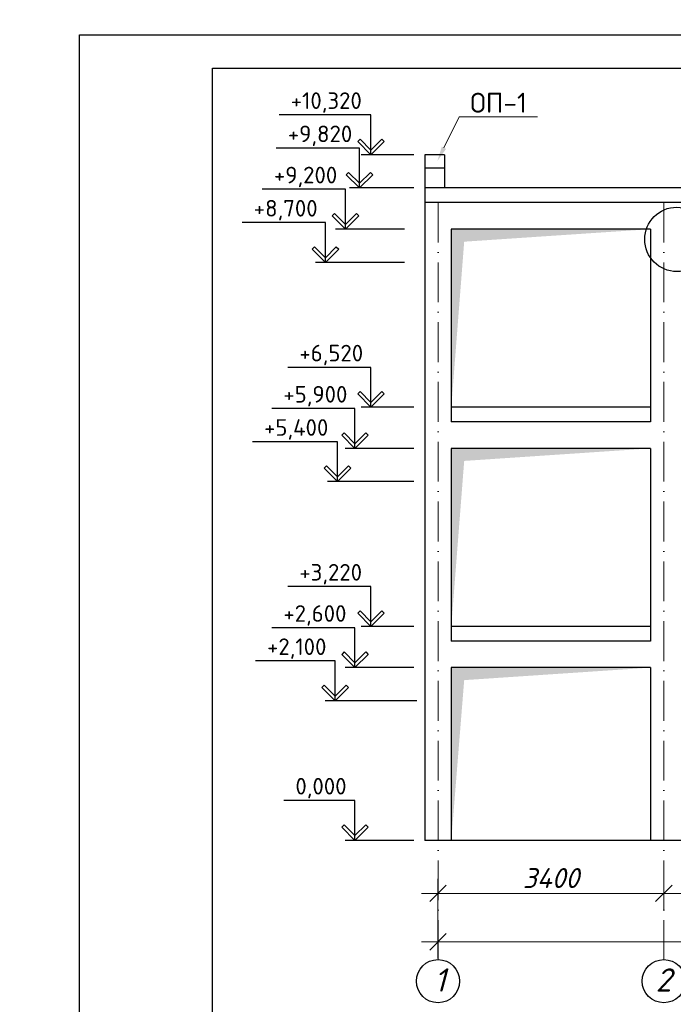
# Model space of a CAD drawing. Header units: millimetres. Extents: x 363306 to 7757304, y 1022887 to 1207196.
# Tile 239 of 256: x 1144804 to 1154647, y 1074085 to 1088906. Entities that reach past the tile are written whole.
import ezdxf
from ezdxf import colors
from ezdxf.entities.mleader import LeaderData, LeaderLine
from ezdxf.math import Vec2, Vec3

# ---------------------------------------------------------------- set-up
doc = ezdxf.new("R2010")
doc.units = ezdxf.units.MM
doc.linetypes.add('ACAD_ISO10W100', pattern=[18, 12, -3, 0, -3])
doc.layers.add('0 @ 100', color=7, linetype='Continuous')
doc.layers.add('O3SAD', color=1, linetype='Continuous')
doc.layers.add('PLAN', color=250, linetype='Continuous', lineweight=25)
doc.styles.add('Arial', font='arial.ttf')
doc.styles.add('iso', font='isocpeur.TTF')
doc.styles.get("Standard").update_dxf_attribs({"font": 'isocpeui.ttf'})
doc.styles.add('ГОСТ 2.304', font='isocpeui.ttf')
doc.dimstyles.new('12121212', dxfattribs={"dimtxt": 200, "dimasz": 200, "dimexe": 200, "dimexo": 100, "dimgap": 100, "dimtad": 1, "dimdec": 0, "dimzin": 0, "dimdsep": 46, "dimtxsty": 'Standard', "dimblk": 'OBLIQUE', "dimcen": 200, "dimdle": 200, "dimclrd": 5, "dimclre": 5, "dimclrt": 5, "dimadec": 0, "dimazin": 0, "dimtfac": 1, "dimtdec": 0, "dimtofl": 0, "dimtmove": 1, "dimatfit": 3, "dimldrblk": 'OBLIQUE', "dimfxl": 0, "dimtolj": 1, "dimtzin": 0, "dimlwd": 9, "dimlwe": 9, "dimarcsym": 0})

# ---------------------------------------------------------------- blocks, each defined once
blk = doc.blocks.new('_Oblique')
at = {"color": 0, "linetype": 'ByBlock', "lineweight": -2}
blk.add_line((-0.5, -0.5), (0.5, 0.5), dxfattribs=at)
blk = doc.blocks.new('*D816')
at = {"color": 5, "lineweight": 9, "transparency": 16777216}
for p, q in [((1151103, 1075973), (1151103, 1075505)), ((1154503, 1075973), (1154503, 1075505)), ((1150853, 1075755), (1154753, 1075755))]:
    blk.add_line(p, q, dxfattribs=at)
at = {"layer": 'Defpoints', "color": 0, "lineweight": 25, "transparency": 16777216}
for p in [(1151103, 1076073), (1154503, 1076073), (1154503, 1075755)]:
    blk.add_point(p, dxfattribs=at)
at = {"color": 5, "lineweight": 9, "transparency": 16777216, "xscale": 250, "yscale": 250, "zscale": 250, "rotation": 180}
blk.add_blockref('_Oblique', (1151103, 1075755), dxfattribs=at)
at = {"color": 5, "lineweight": 9, "transparency": 16777216, "xscale": 250, "yscale": 250, "zscale": 250}
blk.add_blockref('_Oblique', (1154503, 1075755), dxfattribs=at)
at = {"color": 5, "lineweight": 40, "transparency": 16777216, "insert": (1152803, 1075985), "char_height": 300, "attachment_point": 5}
blk.add_mtext('\\A1;3400', dxfattribs=at)
blk = doc.blocks.new('*D817')
at = {"color": 5, "lineweight": 9, "transparency": 16777216}
for p, q in [((1154503, 1075973), (1154503, 1075505)), ((1160503, 1075973), (1160503, 1075505)), ((1160753, 1075755), (1154253, 1075755))]:
    blk.add_line(p, q, dxfattribs=at)
at = {"layer": 'Defpoints', "color": 0, "lineweight": 25, "transparency": 16777216}
for p in [(1154503, 1076073), (1160503, 1076073), (1154503, 1075755)]:
    blk.add_point(p, dxfattribs=at)
at = {"color": 5, "lineweight": 9, "transparency": 16777216, "xscale": 250, "yscale": 250, "zscale": 250, "rotation": 180}
blk.add_blockref('_Oblique', (1154503, 1075755), dxfattribs=at)
at = {"color": 5, "lineweight": 9, "transparency": 16777216, "xscale": 250, "yscale": 250, "zscale": 250}
blk.add_blockref('_Oblique', (1160503, 1075755), dxfattribs=at)
at = {"color": 5, "lineweight": 40, "transparency": 16777216, "insert": (1157503, 1075985), "char_height": 300, "attachment_point": 5}
blk.add_mtext('\\A1;6000', dxfattribs=at)
blk = doc.blocks.new('*D821')
at = {"color": 5, "lineweight": 9, "transparency": 16777216}
for p, q in [((1151103, 1075750), (1151103, 1074775)), ((1177403, 1075750), (1177403, 1074775)), ((1150853, 1075025), (1177653, 1075025))]:
    blk.add_line(p, q, dxfattribs=at)
at = {"layer": 'Defpoints', "color": 0, "lineweight": 25, "transparency": 16777216}
for p in [(1151103, 1075850), (1177403, 1075850), (1177403, 1075025)]:
    blk.add_point(p, dxfattribs=at)
at = {"color": 5, "lineweight": 9, "transparency": 16777216, "xscale": 250, "yscale": 250, "zscale": 250, "rotation": 180}
blk.add_blockref('_Oblique', (1151103, 1075025), dxfattribs=at)
at = {"color": 5, "lineweight": 9, "transparency": 16777216, "xscale": 250, "yscale": 250, "zscale": 250}
blk.add_blockref('_Oblique', (1177403, 1075025), dxfattribs=at)
at = {"color": 5, "lineweight": 40, "transparency": 16777216, "insert": (1164253, 1075255), "char_height": 300, "attachment_point": 5}
blk.add_mtext('\\A1;26300', dxfattribs=at)

msp = doc.modelspace()

# ---------------------------------------------------------------- linework, layer by layer
at = {"linetype": 'Continuous', "lineweight": 25, "ltscale": 100}
for p, q in [((1149929.479, 1087107.994), (1149894.124, 1087072.639)), ((1149894.124, 1087072.639), (1150094.123, 1086872.639)), ((1150094.123, 1086943.349), (1149929.479, 1087107.994)), ((1150094.123, 1086943.349), (1150258.768, 1087107.994)), ((1150294.123, 1087072.639), (1150094.123, 1086872.639)), ((1150258.768, 1087107.994), (1150294.123, 1087072.639)), ((1150094.123, 1086872.639), (1150094.123, 1086943.349)), ((1150094.123, 1086872.639), (1150094.123, 1086943.349)), ((1149755.734, 1086607.994), (1149720.379, 1086572.639)), ((1149720.379, 1086572.639), (1149920.379, 1086372.639)), ((1149920.379, 1086443.349), (1149755.734, 1086607.994)), ((1149920.379, 1086443.349), (1150085.023, 1086607.994)), ((1150120.379, 1086572.639), (1149920.379, 1086372.639)), ((1150085.023, 1086607.994), (1150120.379, 1086572.639)), ((1149920.379, 1086372.639), (1149920.379, 1086443.349)), ((1149920.379, 1086372.639), (1149920.379, 1086443.349)), ((1149546.837, 1085987.994), (1149511.482, 1085952.639)), ((1149711.482, 1085823.349), (1149546.837, 1085987.994)), ((1149711.482, 1085823.349), (1149876.126, 1085987.994)), ((1149876.126, 1085987.994), (1149911.481, 1085952.639)), ((1149511.482, 1085952.639), (1149711.482, 1085752.639)), ((1149911.481, 1085952.639), (1149711.482, 1085752.639)), ((1149711.482, 1085752.639), (1149711.482, 1085823.349)), ((1149711.482, 1085752.639), (1149711.482, 1085823.349)), ((1149242.816, 1085487.994), (1149207.461, 1085452.639)), ((1149207.461, 1085452.639), (1149407.461, 1085252.639)), ((1149407.461, 1085323.349), (1149242.816, 1085487.994)), ((1149407.461, 1085323.349), (1149572.106, 1085487.994)), ((1149607.461, 1085452.639), (1149407.461, 1085252.639)), ((1149572.106, 1085487.994), (1149607.461, 1085452.639)), ((1149407.461, 1085252.639), (1149407.461, 1085323.349)), ((1149407.461, 1085252.639), (1149407.461, 1085323.349)), ((1149929.479, 1083307.994), (1149894.124, 1083272.639)), ((1150094.123, 1083143.349), (1149929.479, 1083307.994)), ((1150094.123, 1083143.349), (1150258.768, 1083307.994)), ((1150258.768, 1083307.994), (1150294.123, 1083272.639)), ((1149894.124, 1083272.639), (1150094.123, 1083072.639)), ((1150294.123, 1083272.639), (1150094.123, 1083072.639)), ((1150094.123, 1083072.639), (1150094.123, 1083143.349)), ((1150094.123, 1083072.639), (1150094.123, 1083143.349)), ((1149688.518, 1082687.994), (1149653.163, 1082652.639)), ((1149653.163, 1082652.639), (1149853.163, 1082452.639)), ((1149853.163, 1082523.349), (1149688.518, 1082687.994)), ((1149853.163, 1082523.349), (1150017.807, 1082687.994)), ((1150053.163, 1082652.639), (1149853.163, 1082452.639)), ((1150017.807, 1082687.994), (1150053.163, 1082652.639)), ((1149853.163, 1082452.639), (1149853.163, 1082523.349)), ((1149853.163, 1082452.639), (1149853.163, 1082523.349)), ((1149423.771, 1082187.994), (1149388.416, 1082152.639)), ((1149388.416, 1082152.639), (1149588.415, 1081952.639)), ((1149588.415, 1082023.349), (1149423.771, 1082187.994)), ((1149588.415, 1082023.349), (1149753.06, 1082187.994)), ((1149788.415, 1082152.639), (1149588.415, 1081952.639)), ((1149753.06, 1082187.994), (1149788.415, 1082152.639)), ((1149588.415, 1081952.639), (1149588.415, 1082023.349)), ((1149588.415, 1081952.639), (1149588.415, 1082023.349)), ((1149929.479, 1080007.994), (1149894.124, 1079972.639)), ((1149894.124, 1079972.639), (1150094.123, 1079772.639)), ((1150094.123, 1079843.349), (1149929.479, 1080007.994)), ((1150094.123, 1079843.349), (1150258.768, 1080007.994)), ((1150294.123, 1079972.639), (1150094.123, 1079772.639)), ((1150258.768, 1080007.994), (1150294.123, 1079972.639)), ((1150094.123, 1079772.639), (1150094.123, 1079843.349)), ((1150094.123, 1079772.639), (1150094.123, 1079843.349)), ((1149688.518, 1079387.994), (1149653.163, 1079352.639)), ((1149653.163, 1079352.639), (1149853.163, 1079152.639)), ((1149853.163, 1079223.349), (1149688.518, 1079387.994)), ((1149853.163, 1079223.349), (1150017.807, 1079387.994)), ((1150053.163, 1079352.639), (1149853.163, 1079152.639)), ((1150017.807, 1079387.994), (1150053.163, 1079352.639)), ((1149853.163, 1079152.639), (1149853.163, 1079223.349)), ((1149853.163, 1079152.639), (1149853.163, 1079223.349)), ((1149391.34, 1078887.994), (1149355.985, 1078852.639)), ((1149555.985, 1078723.349), (1149391.34, 1078887.994)), ((1149555.985, 1078723.349), (1149720.63, 1078887.994)), ((1149720.63, 1078887.994), (1149755.985, 1078852.639)), ((1149355.985, 1078852.639), (1149555.985, 1078652.639)), ((1149755.985, 1078852.639), (1149555.985, 1078652.639)), ((1149555.985, 1078652.639), (1149555.985, 1078723.349)), ((1149555.985, 1078652.639), (1149555.985, 1078723.349)), ((1149688.518, 1076787.994), (1149653.163, 1076752.639)), ((1149853.163, 1076623.349), (1149688.518, 1076787.994)), ((1149853.163, 1076623.349), (1150017.807, 1076787.994)), ((1150017.807, 1076787.994), (1150053.163, 1076752.639)), ((1149653.163, 1076752.639), (1149853.163, 1076552.639)), ((1150053.163, 1076752.639), (1149853.163, 1076552.639)), ((1149853.163, 1076552.639), (1149853.163, 1076623.349)), ((1149853.163, 1076552.639), (1149853.163, 1076623.349))]:
    msp.add_line(p, q, dxfattribs=at)
at = {"lineweight": 30, "ltscale": 100}
for p, q in [((1150903.442, 1086872.639), (1150903.442, 1076552.639)), ((1177603.442, 1086372.639), (1150903.442, 1086372.639)), ((1177603.442, 1086152.639), (1150903.442, 1086152.639)), ((1154303.442, 1085752.639), (1151303.442, 1085752.639)), ((1151303.442, 1085752.639), (1151303.442, 1082852.639)), ((1154303.442, 1085752.639), (1154303.442, 1082852.639)), ((1154303.442, 1083072.639), (1151303.442, 1083072.639)), ((1154303.442, 1082852.639), (1151303.442, 1082852.639)), ((1154303.442, 1082452.639), (1151303.442, 1082452.639)), ((1151303.442, 1082452.639), (1151303.442, 1079552.639)), ((1154303.442, 1082452.639), (1154303.442, 1079552.639)), ((1154303.442, 1079772.639), (1151303.442, 1079772.639)), ((1154303.442, 1079552.639), (1151303.442, 1079552.639)), ((1154303.442, 1079152.639), (1151303.442, 1079152.639)), ((1151303.442, 1079152.639), (1151303.442, 1076552.639)), ((1154303.442, 1079152.639), (1154303.442, 1076552.639)), ((1177603.442, 1076552.639), (1150903.442, 1076552.639))]:
    msp.add_line(p, q, dxfattribs=at)
at = {"color": 18, "lineweight": 30, "true_color": 0x000000}
for p, q in [((1151203.442, 1086872.639), (1150903.442, 1086872.639)), ((1151203.442, 1086872.639), (1151203.442, 1086372.639)), ((1151203.442, 1086672.639), (1150903.442, 1086672.639))]:
    msp.add_line(p, q, dxfattribs=at)
at = {"color": 1, "linetype": 'ACAD_ISO10W100', "lineweight": 9, "ltscale": 50}
for p, q in [((1151103.442, 1086152.639), (1151103.442, 1074757.624)), ((1154503.442, 1086152.639), (1154503.442, 1074757.624))]:
    msp.add_line(p, q, dxfattribs=at)
at = {"lineweight": 30}
msp.add_lwpolyline([(1147706.348, 1088178.072), (1187206.348, 1088178.072), (1187206.348, 1059478.072), (1147706.348, 1059478.072)], close=True, dxfattribs=at)
at = {"linetype": 'Continuous', "lineweight": 25, "ltscale": 100}
for points in [[(1150094.123, 1087472.639), (1148710.942, 1087472.639)], [(1150094.123, 1086872.639), (1150094.123, 1087472.639)], [(1149920.379, 1086972.639), (1148666.553, 1086972.639)], [(1149920.379, 1086372.639), (1149920.379, 1086972.639)], [(1150739.075, 1086872.639), (1149944.123, 1086872.639)], [(1149711.482, 1086352.639), (1148457.656, 1086352.639)], [(1149711.482, 1085752.639), (1149711.482, 1086352.639)], [(1150739.075, 1086372.639), (1149770.379, 1086372.639)], [(1149407.461, 1085852.639), (1148153.635, 1085852.639)], [(1149407.461, 1085252.639), (1149407.461, 1085852.639)], [(1150597.393, 1085752.639), (1149561.482, 1085752.639)], [(1150597.393, 1085252.639), (1149257.461, 1085252.639)], [(1150094.123, 1083672.639), (1148840.298, 1083672.639)], [(1150094.123, 1083072.639), (1150094.123, 1083672.639)], [(1149853.163, 1083052.639), (1148599.337, 1083052.639)], [(1149853.163, 1082452.639), (1149853.163, 1083052.639)], [(1150739.075, 1083072.639), (1149944.123, 1083072.639)], [(1149588.415, 1082552.639), (1148308.832, 1082552.639)], [(1149588.415, 1081952.639), (1149588.415, 1082552.639)], [(1150739.075, 1082452.639), (1149703.163, 1082452.639)], [(1150739.075, 1081952.639), (1149438.415, 1081952.639)], [(1150094.123, 1080372.639), (1148840.298, 1080372.639)], [(1150094.123, 1079772.639), (1150094.123, 1080372.639)], [(1149853.163, 1079752.639), (1148599.337, 1079752.639)], [(1149853.163, 1079152.639), (1149853.163, 1079752.639)], [(1150739.075, 1079772.639), (1149944.123, 1079772.639)], [(1149555.985, 1079252.639), (1148354.053, 1079252.639)], [(1149555.985, 1078652.639), (1149555.985, 1079252.639)], [(1150739.075, 1079152.639), (1149703.163, 1079152.639)], [(1150786.485, 1078652.639), (1149405.985, 1078652.639)], [(1149853.163, 1077152.639), (1148780.587, 1077152.639)], [(1149853.163, 1076552.639), (1149853.163, 1077152.639)], [(1150739.075, 1076552.639), (1149703.163, 1076552.639)]]:
    msp.add_lwpolyline(points, dxfattribs=at)
at = {"lineweight": 25, "ltscale": 100}
msp.add_circle((1154699.692, 1085599.379, 0), 483.803, dxfattribs=at)
at = {"color": 18, "lineweight": 30, "true_color": 0x000000}
for points in [[(1151303.442, 1083072.639), (1151303.442, 1085752.639), (1151497.724, 1085564.337), (1154303.442, 1085752.639)], [(1151303.442, 1079772.639), (1151303.442, 1082452.639), (1151497.724, 1082264.337), (1154303.442, 1082452.639)], [(1151303.442, 1076552.639), (1151303.442, 1079152.639), (1151497.724, 1078964.337), (1154303.442, 1079152.639)]]:
    msp.add_solid(points, dxfattribs=at)
at = {"layer": 'O3SAD', "color": 1}
msp.add_lwpolyline([(1145706.348, 1088678.072), (1187706.348, 1088678.072), (1187706.348, 1058978.072), (1145706.348, 1058978.072)], close=True, dxfattribs=at)
at = {"layer": 'PLAN', "color": 158, "lineweight": 30}
for centre in [(1151103.442, 1074432.739), (1154503.442, 1074432.739)]:
    msp.add_circle(centre, 324.885, dxfattribs=at)

# ---------------------------------------------------------------- texts
at = {"color": 116, "lineweight": 0, "true_color": 0x136734, "insert": (883892.483, 1087785.858), "char_height": 500, "width": 18765.00851, "attachment_point": 1, "style": 'Arial'}
msp.add_mtext('\\pi1602.2;{\\fISOCPEUR|b0|i1|c204|p34;\\L\\C256;\\c0;План ленточного фундамента для перегородки }', dxfattribs=at)
at = {"linetype": 'Continuous', "lineweight": 25, "ltscale": 100, "char_height": 250, "attachment_point": 1}
for s, insert, width in [('\\fISOCPEUR|b0|i0|c0|p34;\\W1.0000000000;\\T1.0000000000;\\o\\l+10,320', (1148885.942, 1087812.639), 1187.5), ('\\fISOCPEUR|b0|i0|c0|p34;\\W1.0000000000;\\T1.0000000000;\\o\\l+9,820', (1148841.553, 1087312.639), 1062.5), ('\\fISOCPEUR|b0|i0|c0|p34;\\W1.0000000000;\\T1.0000000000;\\o\\l+9,200', (1148632.656, 1086692.639), 1062.5), ('\\fISOCPEUR|b0|i0|c0|p34;\\W1.0000000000;\\T1.0000000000;\\o\\l+8,700', (1148328.635, 1086192.639), 1062.5), ('\\fISOCPEUR|b0|i0|c0|p34;\\W1.0000000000;\\T1.0000000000;\\o\\l+6,520', (1149015.298, 1084012.639), 1062.5), ('\\fISOCPEUR|b0|i0|c0|p34;\\W1.0000000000;\\T1.0000000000;\\o\\l+5,900', (1148774.337, 1083392.639), 1062.5), ('\\fISOCPEUR|b0|i0|c0|p34;\\W1.0000000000;\\T1.0000000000;\\o\\l+5,400', (1148483.832, 1082892.639), 1087.5), ('\\fISOCPEUR|b0|i0|c0|p34;\\W1.0000000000;\\T1.0000000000;\\o\\l+3,220', (1149015.298, 1080712.639), 1062.5), ('\\fISOCPEUR|b0|i0|c0|p34;\\W1.0000000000;\\T1.0000000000;\\o\\l+2,600', (1148774.337, 1080092.639), 1062.5), ('\\fISOCPEUR|b0|i0|c0|p34;\\W1.0000000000;\\T1.0000000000;\\o\\l+2,100', (1148529.053, 1079592.639), 1012.5), ('\\fISOCPEUR|b0|i0|c0|p34;\\W1.0000000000;\\T1.0000000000;\\o\\l0,000', (1148955.587, 1077492.639), 887.5)]:
    msp.add_mtext(s, dxfattribs=dict(at, insert=insert, width=width))
at = {"lineweight": 9, "attachment_point": 1, "style": 'iso'}
for s, insert, char_height, width in [('\\pi1764.372;Примерных вид для\\P\\pi488.236;стена монтажа (Газоблок)', (1134531.899, 1087474.922, 0), 400, 9717.00309), ('\\pi1764.372;{\\fISOCPEUR|b0|i1|c204|p34;Примерных вид для\\P\\pi488.236;стена монтажа (Газоблок)}', (954613.151, 1083015.009), 400, 9717.00309), ('\\pi1764.372;{\\fISOCPEUR|b0|i1|c204|p34;Примерных вид для\\P\\pi488.236;стена монтажа (Газоблок)}', (999613.151, 1083015.009), 400, 9717.00309), ('\\pi1764.372;{\\fISOCPEUR|b0|i1|c204|p34;Примерных вид для\\P\\pi488.236;стена монтажа (Газоблок)}', (1044613.151, 1083015.009), 400, 9717.00309), ('\\pi457.168;{\\LГоризонтальная} \\P\\pi1088.684;сетка ГС-1', (1135481.247, 1074142.755, 0), 300, 5098.88054)]:
    msp.add_mtext(s, dxfattribs=dict(at, insert=insert, char_height=char_height, width=width))
at = {"layer": '0 @ 100', "color": 7, "insert": (761996.908, 1075986.433), "char_height": 318.940213, "width": 19697.5359, "attachment_point": 4, "style": 'ГОСТ 2.304'}
msp.add_mtext('\\pi5457.36288;{\\fISOCPEUR|b1|i1|c204|p34;Характеристика участка строительства:\\P\\pi0;\\P}Расчетная зимняя температура воздух 15 °С.\\PСкоростной напор ветра   - 38кг/м2.\\PВес снегового покрова    - 50кг/м2.\\PКлассификация зданий по функциональной пожарной опасности - Ф 4.1 \\PКоэффициент надежности по назначению - 0.95\\P\\P^IПроектом разработано подъёмник для мало мобильных граждан населения грузоподъемностью 250 кг. скоростью 0,25 см/с. Двери шахт подъёмника противопожарные с пределом огнестойкости El 30. Подъёмники оборудованы кабинами габаритами 1500х1500 мм, ширина дверей кабины обеспечивает проезд инвалидной коляски. Для экстренных случаев подъёмник оснащен дополнительным аккумулятором и механическим спуском для безопасного спуска пассажира в нулевую отметку. Так же в дверях подъёмника установлены замки датчики которые открываются с ключевыми картами, чтобы открыть двери подъёмника.\\P^IС внешней и внутренней стороны наружных стен предусмотрено обшивка из аквапанелей толщиной 12,5мм с утеплением из минераловатной ваты на кварцевой основе, А =0,040 Вт/мС, толщиной 100мм. (по теплотехническому расчету). Наружная отделка из органическое стекло.\\P^IПодрядчик обязан предоставить заказчику сертификаты соответствия и пожарной безопасности на фасадную систему и все применяемые в данной системе материалы и изделия.\\PКонструкции, изделия и материалы применены по действующим стандартам, ТУ, сертификатам. На путях эвакуации используются отделочные материалы, соответствующие требованиям п. 5.25 ШНК 2.01.02-04.\\PОтделка стен с внутренней стороны окраска водоэмульсионными красками светлых тонов. Во внутренней и наружной отделке использованы современные отделочные материалы используемые на территории Республики Узбекистан.\\P^IКрыша - скатная из металлических профилированных листов с полимерными покрытиями с обеих сторон толщ.0,55мм по металлическим конструкциям.\\P^IПо периметру наружных стен устраивается бетонная отмостка. Бетон кл.В 7,5 шириной 1000 мм, толщиной 50 мм по гравийному основанию толщиной 100 мм -150 мм.\\P^IВсе строительно-монтажные работы вести согласно указаний соответствующих строительных норм и проекта производства работ (П.П.Р.) на основании ШНК 3.01.01 - 03 и КМК 3.01.02 - 00.', dxfattribs=at)
at = {"layer": 'PLAN', "lineweight": 30, "char_height": 350, "width": 338.65741, "attachment_point": 3}
for s, insert in [('1', (1151219.225, 1074625.526)), ('2', (1154619.225, 1074625.526))]:
    msp.add_mtext(s, dxfattribs=dict(at, insert=insert))

# ---------------------------------------------------------------- dimensions: what is measured, and where the dimension line sits
at = {"color": 12, "lineweight": 40}
for base, p1, p2, picture, middle in [((1154503.442, 1075754.751), (1151103.442, 1076073.237), (1154503.442, 1076073.237), '*D816', (1152803.442, 1075984.751)), ((1177403.442, 1075024.558), (1151103.442, 1075849.998), (1177403.442, 1075849.998), '*D821', (1164253.442, 1075254.558))]:
    dim = msp.add_linear_dim(base=base, p1=p1, p2=p2, dimstyle='12121212', override={"dimtxt": 300, "dimasz": 250, "dimexe": 250, "dimgap": 80, "dimdle": 250}, dxfattribs=at)
    dim.commit()
    dim.dimension.update_dxf_attribs({"geometry": picture, "text_midpoint": middle})
dim = msp.add_linear_dim(base=(1154503.442, 1075754.751), p1=(1160503.442, 1076073.237), p2=(1154503.442, 1076073.237), angle=180, dimstyle='12121212', override={"dimtxt": 300, "dimasz": 250, "dimexe": 250, "dimgap": 80, "dimdle": 250}, dxfattribs=at)
dim.commit()
dim.dimension.update_dxf_attribs({"geometry": '*D817', "text_midpoint": (1157503.442, 1075984.751)})

# ---------------------------------------------------------------- leaders
at = {"color": 7, "lineweight": 9}
ml = msp.add_multileader_mtext('Standard', dxfattribs=at)
ml.set_content('ОП-1', color=7, style='iso')
ml.set_leader_properties(color=256, lineweight=0)
ml.build(insert=Vec2(0, 0))
ml.multileader.update_dxf_attribs({"text_left_attachment_type": 6, "text_right_attachment_type": 6, "dogleg_length": 200, "arrow_head_size": 220})
ctx = ml.context
ctx.base_point, ctx.char_height, ctx.arrow_head_size, ctx.plane_origin = Vec3(1151623.475, 1087445.99), 300, 220, Vec3(1149731.801, 1087956.323)
ctx.left_attachment, ctx.right_attachment, ctx.text_align_type = 6, 6, 1
notes = []
notes.append((ctx, [(0, (1, 1, 0), (1151423.475, 1087445.99), (1, 0), 200, [(0, [(1151094.802, 1086779.694)], 0, [])])]))
ctx.mtext.insert, ctx.mtext.alignment, ctx.mtext.flow_direction = Vec3(1152015.475, 1087805.99), 2, 5
for ctx, leaders in notes:
    for number, flags, end, landing, length, lines in leaders:
        leader = LeaderData()
        leader.index, (leader.has_last_leader_line, leader.has_dogleg_vector, leader.attachment_direction) = number, flags
        leader.last_leader_point, leader.dogleg_vector, leader.dogleg_length = Vec3(end), Vec3(landing), length
        for number, points, colour, breaks in lines:
            line = LeaderLine()
            line.index, line.vertices, line.color, line.breaks = number, Vec3.list(points), colors.encode_raw_color(colour), breaks
            leader.lines.append(line)
        ctx.leaders.append(leader)

doc.saveas('drawing.dxf')
